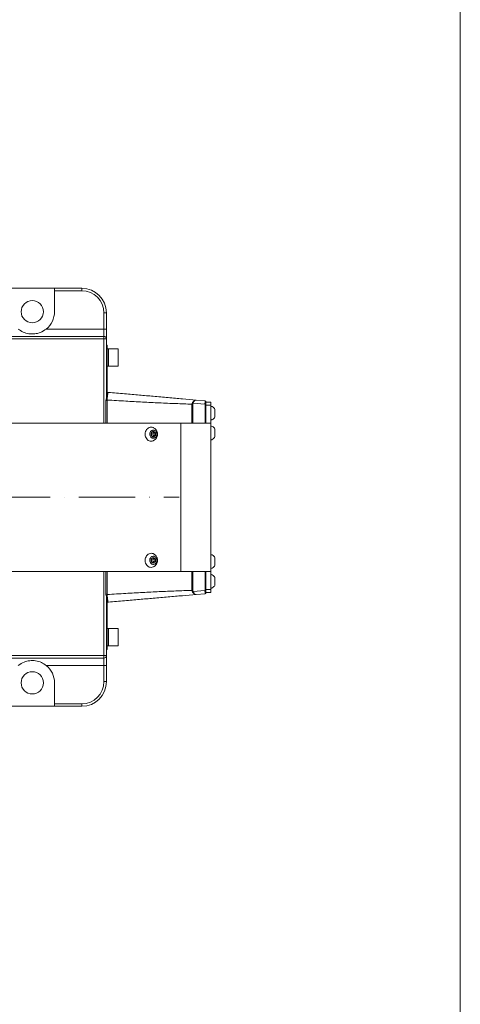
# Model space of a CAD drawing. Header units: millimetres. Extents: x -33 to 2421, y -2345 to -563.
# Tile 15 of 31: x 1025 to 1203, y -1947 to -1549. Entities that reach past the tile are written whole.
import ezdxf

# ---------------------------------------------------------------- set-up
doc = ezdxf.new("R2010")
doc.units = ezdxf.units.MM
doc.header["$LTSCALE"] = 0.3175
doc.linetypes.add('ACAD_ISO10W100', pattern=[18, 12, -3, 0, -3])
for name, color, linetype, lineweight in [('1轮廓实线层', 7, 'Continuous', 18), ('中心线', 4, 'ACAD_ISO10W100', 20), ('图框层', 7, 'Continuous', 18), ('粗实线', 7, 'Continuous', 40)]:
    doc.layers.add(name, color=color, linetype=linetype, lineweight=lineweight)

# ---------------------------------------------------------------- blocks, each defined once
blk = doc.blocks.new('ZwmFrameMain_A4^_^无分区图框^_^portrait')
at = {"layer": '1轮廓实线层'}
blk.add_line((180, 287), (180, 0), dxfattribs=at)

msp = doc.modelspace()

# ---------------------------------------------------------------- linework, layer by layer
at = {"layer": '1轮廓实线层', "lineweight": 18}
for p, q in [((1021.3362, -1657.3593), (1039.3362, -1657.3593)), ((1039.3362, -1657.3593), (1039.3362, -1658.3593)), ((1039.3362, -1657.3593), (1050.3362, -1657.3593)), ((1050.3362, -1658.3593), (1039.3362, -1658.3593)), ((1039.3362, -1666.8593), (1039.3362, -1658.3593)), ((1050.3362, -1658.3593), (1050.3362, -1657.3593)), ((1059.3362, -1673.8593), (1059.3362, -1667.3593)), ((1059.3362, -1667.3593), (1060.3362, -1667.3593)), ((1060.3362, -1667.3593), (1060.3362, -1673.8593)), ((1035.9931, -1673.8593), (1059.3362, -1673.8593)), ((1059.3362, -1676.8593), (1059.3362, -1673.8593)), ((1059.3362, -1673.8593), (1060.3362, -1673.8593)), ((1060.3362, -1673.8593), (1060.3362, -1677.8593)), ((970.8225, -1676.8593), (1059.3362, -1676.8593)), ((1059.3362, -1677.8593), (970.8225, -1677.8593)), ((1059.3362, -1677.8593), (1059.3362, -1676.8593)), ((1059.3362, -1677.8593), (1060.3362, -1677.8593)), ((1059.3362, -1711.8593), (1059.3362, -1677.8593)), ((1060.3362, -1677.8593), (1060.3362, -1701.9163)), ((1060.3362, -1680.3593), (1060.6362, -1680.3593)), ((1060.6362, -1680.3593), (1060.6362, -1685.8593)), ((1061.1362, -1681.8593), (1060.6362, -1681.8593)), ((1065.0362, -1681.8593), (1061.1362, -1681.8593)), ((1061.1362, -1681.8593), (1061.1362, -1686.6958)), ((1061.1362, -1688.8593), (1061.1362, -1681.8593)), ((1065.0362, -1688.8593), (1065.0362, -1681.8593)), ((1065.1362, -1681.9593), (1065.1362, -1688.7593)), ((1060.6362, -1685.8593), (1060.3362, -1685.8593)), ((1060.6362, -1685.8593), (1060.6362, -1699.6202)), ((1061.1362, -1686.6958), (1061.1362, -1688.8593)), ((1060.6362, -1688.8593), (1061.1362, -1688.8593)), ((1061.1362, -1688.8593), (1065.0362, -1688.8593)), ((1060.0533, -1702.882), (1060.0362, -1703.2855)), ((1060.0362, -1707.2245), (1060.0362, -1703.2855)), ((1060.6205, -1702.5537), (1060.6205, -1711.8593)), ((1060.6362, -1699.6669), (1060.6362, -1701.5692)), ((1096.5607, -1702.5548), (1100.2624, -1702.8786)), ((1100.5362, -1703.1775), (1100.5362, -1703.7827)), ((1100.5362, -1703.3593), (1102.5362, -1703.3593)), ((1100.5362, -1704.5736), (1100.5362, -1703.3593)), ((1102.5362, -1703.3593), (1102.5362, -1704.5736)), ((1060.0362, -1707.2245), (1060.0362, -1711.8593)), ((1094.9855, -1703.7778), (1094.8382, -1704.2251)), ((1094.8382, -1711.8593), (1094.8382, -1704.2251)), ((1095.3398, -1703.8088), (1095.254, -1704.1578)), ((1095.254, -1704.1578), (1095.254, -1711.8593)), ((1100.1004, -1704.1658), (1095.3398, -1703.8088)), ((1100.2362, -1704.176), (1100.1004, -1704.1658)), ((1100.2449, -1703.521), (1100.2362, -1704.176)), ((1100.2362, -1711.8593), (1100.2362, -1704.176)), ((1100.5362, -1703.7827), (1100.5362, -1704.3992)), ((1102.5362, -1704.5736), (1100.5362, -1704.5736)), ((1100.5362, -1711.8593), (1100.5362, -1704.5736)), ((1102.5362, -1704.5736), (1102.5362, -1711.8593)), ((1104.1862, -1706.1887), (1104.1862, -1709.4964)), ((1090.4122, -1711.8593), (972.134, -1711.8593)), ((1079.2726, -1715.2046), (1078.4154, -1715.782)), ((1080.1298, -1715.782), (1079.2726, -1715.2046)), ((1090.4122, -1771.8593), (1090.4122, -1711.8593)), ((1090.4122, -1711.8593), (1102.5362, -1711.8593)), ((1102.5362, -1711.8593), (1102.5362, -1771.8593)), ((1104.1862, -1714.1887), (1104.1862, -1717.4964)), ((1078.4154, -1715.782), (1078.4154, -1716.9367)), ((1078.4396, -1716.3593), (1078.4154, -1716.3344)), ((1078.4154, -1716.3843), (1078.4396, -1716.3593)), ((1078.4154, -1716.9367), (1079.2726, -1717.514)), ((1078.6245, -1715.6411), (1078.4396, -1716.3593)), ((1079.5941, -1715.782), (1078.4396, -1716.3593)), ((1078.6245, -1717.0775), (1078.4396, -1716.3593)), ((1079.5941, -1716.9367), (1078.4396, -1716.3593)), ((1079.0048, -1715.385), (1079.5941, -1715.782)), ((1079.5941, -1716.9367), (1079.0048, -1717.3336)), ((1079.2726, -1717.514), (1080.1298, -1716.9367)), ((1079.5941, -1715.782), (1080.1298, -1715.782)), ((1079.5941, -1715.782), (1079.5941, -1716.9367)), ((1079.5941, -1716.9367), (1080.1298, -1716.9367)), ((1080.1298, -1716.9367), (1080.1298, -1715.782)), ((1079.2726, -1766.2046), (1078.4154, -1766.7819)), ((1078.4154, -1766.7819), (1078.4154, -1767.9367)), ((1078.6245, -1766.6411), (1078.4396, -1767.3593)), ((1079.5941, -1766.7819), (1078.4396, -1767.3593)), ((1079.0048, -1766.385), (1079.5941, -1766.7819)), ((1080.1298, -1766.7819), (1079.2726, -1766.2046)), ((1079.5941, -1766.7819), (1080.1298, -1766.7819)), ((1079.5941, -1766.7819), (1079.5941, -1767.9367)), ((1080.1298, -1767.9367), (1080.1298, -1766.7819)), ((1104.1862, -1766.1887), (1104.1862, -1769.4964)), ((1078.4396, -1767.3593), (1078.4154, -1767.3344)), ((1078.4154, -1767.3843), (1078.4396, -1767.3593)), ((1078.4154, -1767.9367), (1079.2726, -1768.514)), ((1078.6245, -1768.0775), (1078.4396, -1767.3593)), ((1079.5941, -1767.9367), (1078.4396, -1767.3593)), ((1079.5941, -1767.9367), (1079.0048, -1768.3336)), ((1079.2726, -1768.514), (1080.1298, -1767.9367)), ((1079.5941, -1767.9367), (1080.1298, -1767.9367)), ((1090.4122, -1771.8593), (972.134, -1771.8593)), ((1059.3362, -1805.8593), (1059.3362, -1771.8593)), ((1060.0362, -1771.8593), (1060.0362, -1776.4942)), ((1060.6205, -1781.165), (1060.6205, -1771.8593)), ((1102.5362, -1771.8593), (1090.4122, -1771.8593)), ((1094.8382, -1771.8593), (1094.8382, -1779.4935)), ((1095.254, -1779.5608), (1095.254, -1771.8593)), ((1100.2362, -1771.8593), (1100.2362, -1779.5426)), ((1100.5362, -1779.145), (1100.5362, -1771.8593)), ((1102.5362, -1771.8593), (1102.5362, -1779.145)), ((1104.1862, -1774.1887), (1104.1862, -1777.4964)), ((1060.0362, -1776.4942), (1060.0362, -1780.4331)), ((1060.0362, -1780.4331), (1060.0533, -1780.8367)), ((1060.3362, -1781.8017), (1060.3362, -1805.8593)), ((1060.6362, -1782.1495), (1060.6362, -1784.0518)), ((1094.9855, -1779.9408), (1094.8382, -1779.4935)), ((1095.3398, -1779.9098), (1095.254, -1779.5608)), ((1100.1004, -1779.5528), (1095.3398, -1779.9098)), ((1096.5607, -1781.1638), (1100.2624, -1780.84)), ((1100.2362, -1779.5426), (1100.1004, -1779.5528)), ((1100.2449, -1780.1977), (1100.2362, -1779.5426)), ((1100.5362, -1779.145), (1102.5362, -1779.145)), ((1100.5362, -1780.3593), (1100.5362, -1779.145)), ((1100.5362, -1779.9359), (1100.5362, -1779.3195)), ((1100.5362, -1779.9359), (1100.5362, -1780.5411)), ((1102.5362, -1780.3593), (1100.5362, -1780.3593)), ((1102.5362, -1779.145), (1102.5362, -1780.3593)), ((1060.6362, -1784.0985), (1060.6362, -1797.8593)), ((1061.1362, -1794.8593), (1060.6362, -1794.8593)), ((1065.0362, -1794.8593), (1061.1362, -1794.8593)), ((1061.1362, -1794.8593), (1061.1362, -1801.8593)), ((1065.0362, -1798.0355), (1065.0362, -1794.8593)), ((1065.1362, -1794.9593), (1065.1362, -1798.0447)), ((1060.3362, -1797.8593), (1060.6362, -1797.8593)), ((1060.6362, -1797.8593), (1060.6362, -1803.3594)), ((1065.0362, -1801.8593), (1065.0362, -1798.0355)), ((1065.1362, -1798.0447), (1065.1362, -1801.7593)), ((1060.6362, -1801.8593), (1061.1362, -1801.8593)), ((1061.1362, -1801.8593), (1065.0362, -1801.8593)), ((970.8225, -1805.8593), (1059.3362, -1805.8593)), ((1059.3362, -1806.8593), (970.8225, -1806.8593)), ((1059.3362, -1805.8593), (1060.3362, -1805.8593)), ((1059.3362, -1806.8593), (1059.3362, -1805.8593)), ((1059.3362, -1809.8593), (1059.3362, -1806.8593)), ((1060.6362, -1803.3594), (1060.3362, -1803.3594)), ((1060.3362, -1805.8593), (1060.3362, -1809.8593)), ((1059.3362, -1809.8593), (1035.9931, -1809.8593)), ((1059.3362, -1809.8593), (1060.3362, -1809.8593)), ((1059.3362, -1816.3593), (1059.3362, -1809.8593)), ((1060.3362, -1809.8593), (1060.3362, -1816.3593)), ((1039.3362, -1825.3593), (1039.3362, -1816.8593)), ((1059.3362, -1816.3593), (1060.3362, -1816.3593)), ((1039.3362, -1826.3594), (1021.3362, -1826.3594)), ((1039.3362, -1825.3593), (1050.3362, -1825.3593)), ((1039.3362, -1825.3593), (1039.3362, -1826.3594)), ((1050.3362, -1826.3594), (1039.3362, -1826.3594)), ((1050.3362, -1825.3593), (1050.3362, -1826.3594))]:
    msp.add_line(p, q, dxfattribs=at)
for centre, radius, start, end in [((1050.3362, -1667.3593), 10, 0, 90), ((1050.3362, -1667.3593), 9, 0, 90), ((1030.3362, -1666.8593), 9, 308.942441, 0), ((1059.3362, -1677.8593), 1, 0, 90), ((1065.0362, -1681.9593), 0.1, 360, 90), ((1065.0362, -1688.7593), 0.1, 270, 360), ((1061.0362, -1700.4506), 1, 84.999999, 113.578178), ((1060.6841, -1703.3177), 0.7666, 94.761026, 145.367357), ((1100.2362, -1703.1775), 0.3, 0, 85), ((1095.2507, -1705.456), 1.2982, 89.858165, 108.529277), ((1095.0627, -1704.9351), 1.1599, 76.182027, 93.816923), ((1110.4562, -1706.147), 10.5436, 165.578077, 169.169805), ((1100.2697, -1704.4442), 0.2703, 9.586348, 97.123248), ((1100.2553, -1703.8024), 0.2816, 3.996675, 92.122882), ((1060.684, -1780.401), 0.7666, 214.63017, 265.241447), ((1095.2501, -1778.2663), 1.2946, 251.444085, 270.168472), ((1095.0628, -1778.7843), 1.159, 266.176733, 283.824317), ((1110.4737, -1777.5678), 10.5615, 190.833245, 194.418872), ((1100.2697, -1779.2744), 0.2703, 262.886365, 350.40404), ((1100.2553, -1779.9163), 0.2816, 267.879379, 356.00755), ((1100.2362, -1780.5411), 0.3, 275, 0), ((1061.0362, -1783.268), 1, 246.421822, 275.000001), ((1065.0362, -1794.9593), 0.1, 0, 90), ((1065.0362, -1801.7593), 0.1, 270, 0), ((1059.3362, -1805.8593), 1, 270, 0), ((1030.3362, -1816.8593), 9, 0, 51.057559), ((1050.3362, -1816.3593), 9, 270, 0), ((1050.3362, -1816.3593), 10, 270, 0)]:
    msp.add_arc(centre, radius, start, end, dxfattribs=at)
for points, knots in [([(1024.6794, -1673.8593), (1025.3139, -1674.2969), (1026.6296, -1675.2042), (1028.9174, -1675.8528), (1031.3717, -1675.9005), (1033.8056, -1675.3258), (1035.2293, -1674.3713), (1035.9931, -1673.8593)], [0, 0, 0, 0, 32918.13067101, 68247.0273518, 102300.78589345, 136216.59782738, 175466.99298267, 175466.99298267, 175466.99298267, 175466.99298267]), ([(1060.6204, -1702.5537), (1060.6517, -1702.0912), (1060.7139, -1701.1707), (1060.8427, -1700.1979), (1060.9821, -1699.5636), (1061.0762, -1699.4909), (1061.1234, -1699.4544)], [0, 0, 0, 0, 37446.50147499, 74521.13163446, 111304.46939016, 148150.90924572, 148150.90924572, 148150.90924572, 148150.90924572]), ([(1061.1234, -1699.4544), (1063.3104, -1699.6458), (1067.5273, -1700.0147), (1073.56, -1700.5425), (1079.4375, -1701.0567), (1085.249, -1701.5652), (1091.0628, -1702.0738), (1094.7505, -1702.3964), (1096.5607, -1702.5548)], [0, 0, 0, 0, 38171.8296177, 73598.89098212, 106289.10461195, 142631.63004899, 178270.41079379, 212633.83221771, 212633.83221771, 212633.83221771, 212633.83221771]), ([(1060.6362, -1701.5692), (1060.5439, -1701.6509), (1060.3247, -1701.8449), (1060.1277, -1702.3145), (1060.0796, -1702.6814), (1060.0533, -1702.882)], [0, 0, 0, 0, 27387.78893005, 64993.22103785, 110359.89899769, 110359.89899769, 110359.89899769, 110359.89899769]), ([(1094.8382, -1704.2251), (1092.7046, -1704.1524), (1088.3946, -1704.0055), (1081.7236, -1703.7111), (1074.9497, -1703.3745), (1067.9249, -1702.9914), (1063.1236, -1702.7037), (1060.6205, -1702.5537)], [0, 0, 0, 0, 34041.36917897, 68768.11121633, 102995.26928623, 137379.20892838, 174830.75545373, 174830.75545373, 174830.75545373, 174830.75545373]), ([(1096.5607, -1702.5548), (1096.29, -1702.5984), (1095.8831, -1702.6639), (1095.3502, -1703.1981), (1095.1071, -1703.5846), (1094.9855, -1703.7778)], [0, 0, 0, 0, 54933.33663669, 82582.60404196, 110237.08086089, 110237.08086089, 110237.08086089, 110237.08086089]), ([(1096.5607, -1702.5548), (1096.3541, -1702.604), (1096.0436, -1702.678), (1095.6283, -1703.2225), (1095.4359, -1703.6134), (1095.3398, -1703.8088)], [0, 0, 0, 0, 54930.62660734, 82581.3358181, 110236.29056811, 110236.29056811, 110236.29056811, 110236.29056811]), ([(1100.2624, -1702.8786), (1100.2597, -1702.9065), (1100.2545, -1702.9624), (1100.2481, -1703.3343), (1100.2449, -1703.521)], [0, 0, 0, 0, 41552.00353335, 83427.03413312, 83427.03413312, 83427.03413312, 83427.03413312]), ([(1104.1615, -1706.2408), (1104.0391, -1706.0562), (1103.7506, -1705.6208), (1103.1563, -1705.2206), (1102.7085, -1705.0764), (1102.5454, -1705.0239)], [0, 0, 0, 0, 35141.18589678, 82874.01490897, 110190.40959825, 110190.40959825, 110190.40959825, 110190.40959825]), ([(1102.5393, -1710.688), (1102.5859, -1710.6815), (1102.7937, -1710.6528), (1103.2265, -1710.4231), (1103.7775, -1710.0665), (1104.0507, -1709.6612), (1104.1701, -1709.4841)], [0, 0, 0, 0, 9994.50334063, 44578.54698431, 102746.67334911, 147855.02631658, 147855.02631658, 147855.02631658, 147855.02631658]), ([(1079.5803, -1718.8235), (1079.4754, -1718.9008), (1079.138, -1719.1493), (1078.4475, -1719.2537), (1077.6278, -1719.114), (1076.8903, -1718.648), (1076.3275, -1717.9284), (1076.0339, -1717.1217), (1075.96, -1716.3817), (1076.0263, -1715.6422), (1076.2962, -1714.8485), (1076.8443, -1714.1136), (1077.572, -1713.6277), (1078.3892, -1713.4637), (1079.1024, -1713.5573), (1079.4629, -1713.812), (1079.5881, -1713.9004)], [0, 0, 0, 0, 17260.55158132, 55507.21602231, 93754.72837012, 132001.11308955, 170248.28002633, 208495.23364619, 234994.30277498, 258811.65195451, 297059.59769851, 335305.58096727, 373553.37158634, 411800.03602733, 450047.04414504, 470388.92710945, 470388.92710945, 470388.92710945, 470388.92710945]), ([(1080.6869, -1716.3593), (1080.6713, -1716.5449), (1080.64, -1716.916), (1080.3962, -1717.4098), (1080.0372, -1717.7852), (1079.5889, -1717.9999), (1079.1057, -1718.0296), (1078.6412, -1717.871), (1078.2479, -1717.5419), (1077.9701, -1717.0799), (1077.8692, -1716.6596), (1077.8499, -1716.2327), (1077.9124, -1715.8024), (1078.147, -1715.3089), (1078.5085, -1714.9334), (1078.9562, -1714.7187), (1079.4395, -1714.689), (1079.9039, -1714.8476), (1080.2976, -1715.1767), (1080.5741, -1715.6388), (1080.6785, -1716.0589), (1080.6853, -1716.3015), (1080.6869, -1716.3593)], [0, 0, 0, 0, 35640.77352393, 71281.73432274, 106922.26459541, 142562.69096142, 178203.14663017, 213844.85904534, 249485.05574562, 285126.44990146, 320767.86308487, 331935.76391216, 367578.45527148, 403217.73915996, 438858.80664842, 474500.90627441, 510141.36194316, 545782.12663638, 581423.12576151, 617063.4815456, 652704.89472901, 663874.75335064, 663874.75335064, 663874.75335064, 663874.75335064]), ([(1080.9681, -1716.3593), (1080.9363, -1716.0219), (1080.8901, -1715.5313), (1080.5764, -1714.8505), (1080.2042, -1714.3067), (1079.7966, -1714.02), (1079.6019, -1713.883)], [0, 0, 0, 0, 50464.30501019, 73360.84496752, 112288.7656119, 147904.80430337, 147904.80430337, 147904.80430337, 147904.80430337]), ([(1104.1615, -1714.2408), (1104.0391, -1714.0562), (1103.7506, -1713.6208), (1103.1563, -1713.2206), (1102.7085, -1713.0764), (1102.5454, -1713.0239)], [0, 0, 0, 0, 35119.14881907, 82824.67177889, 110124.92245869, 110124.92245869, 110124.92245869, 110124.92245869]), ([(1079.5824, -1718.8267), (1079.7315, -1718.7371), (1080.1365, -1718.4937), (1080.5449, -1717.9342), (1080.894, -1717.1933), (1080.9402, -1716.6736), (1080.9681, -1716.3593)], [0, 0, 0, 0, 25921.85858906, 70449.49341555, 101057.72235311, 147872.81149143, 147872.81149143, 147872.81149143, 147872.81149143]), ([(1102.5393, -1718.688), (1102.5859, -1718.6815), (1102.7937, -1718.6527), (1103.2265, -1718.4231), (1103.7775, -1718.0665), (1104.0507, -1717.6612), (1104.1701, -1717.4841)], [0, 0, 0, 0, 9988.84626703, 44552.11993562, 102684.06458257, 147767.0108285, 147767.0108285, 147767.0108285, 147767.0108285]), ([(1079.5803, -1769.8235), (1079.4754, -1769.9008), (1079.138, -1770.1494), (1078.4475, -1770.2536), (1077.6278, -1770.1141), (1076.8903, -1769.6479), (1076.3275, -1768.9284), (1076.0339, -1768.1217), (1075.96, -1767.3817), (1076.0263, -1766.6422), (1076.2962, -1765.8485), (1076.8443, -1765.1136), (1077.572, -1764.6277), (1078.3892, -1764.4637), (1079.1024, -1764.5573), (1079.4629, -1764.812), (1079.5881, -1764.9004)], [0, 0, 0, 0, 17195.07675644, 55296.4462673, 93398.5028439, 131500.93243819, 169602.13868042, 207704.00930112, 234102.55893593, 257829.56124797, 295932.42022937, 334033.32417982, 372135.44118172, 410237.23678418, 448339.16169601, 468603.88135434, 468603.88135434, 468603.88135434, 468603.88135434]), ([(1080.6869, -1767.3593), (1080.6713, -1767.5449), (1080.64, -1767.916), (1080.3962, -1768.4098), (1080.0372, -1768.7852), (1079.5889, -1768.9999), (1079.1057, -1769.0296), (1078.6412, -1768.871), (1078.2479, -1768.5419), (1077.9701, -1768.0799), (1077.8692, -1767.6596), (1077.8499, -1767.2328), (1077.9124, -1766.8024), (1078.147, -1766.3089), (1078.5085, -1765.9333), (1078.9562, -1765.7188), (1079.4395, -1765.6891), (1079.9039, -1765.8477), (1080.2976, -1766.1767), (1080.5741, -1766.6388), (1080.6785, -1767.0589), (1080.6853, -1767.3015), (1080.6869, -1767.3593)], [0, 0, 0, 0, 35505.63771088, 71011.46198657, 106516.8573685, 142022.14923775, 177527.47029864, 213034.04334085, 248540.21946325, 284044.91146671, 319549.34768805, 330676.81152512, 366182.47696329, 401688.30123898, 437195.50180277, 472701.00846692, 508206.32952781, 543711.95844147, 579216.70794299, 614723.49356348, 650227.92978482, 661355.43669022, 661355.43669022, 661355.43669022, 661355.43669022]), ([(1080.9681, -1767.3593), (1080.9363, -1767.0219), (1080.8901, -1766.5313), (1080.5764, -1765.8505), (1080.2042, -1765.3067), (1079.7966, -1765.02), (1079.6019, -1764.883)], [0, 0, 0, 0, 50272.56976078, 73080.75394957, 111861.97859558, 147343.62216433, 147343.62216433, 147343.62216433, 147343.62216433]), ([(1104.1615, -1766.2408), (1104.0391, -1766.0562), (1103.7506, -1765.6208), (1103.1564, -1765.2206), (1102.7085, -1765.0764), (1102.5454, -1765.0239)], [0, 0, 0, 0, 34983.29036762, 82505.16510166, 109699.26922268, 109699.26922268, 109699.26922268, 109699.26922268]), ([(1079.5824, -1769.8267), (1079.7315, -1769.7371), (1080.1365, -1769.4937), (1080.5449, -1768.9342), (1080.894, -1768.1933), (1080.9402, -1767.6736), (1080.9681, -1767.3593)], [0, 0, 0, 0, 25824.36863784, 70181.96162853, 100674.10041276, 147311.63040883, 147311.63040883, 147311.63040883, 147311.63040883]), ([(1102.5393, -1770.688), (1102.5859, -1770.6816), (1102.7937, -1770.6527), (1103.2265, -1770.423), (1103.7775, -1770.0665), (1104.0507, -1769.6612), (1104.1701, -1769.4841)], [0, 0, 0, 0, 9950.23072852, 44380.72748647, 102287.94184053, 147194.92619058, 147194.92619058, 147194.92619058, 147194.92619058]), ([(1104.1615, -1774.2408), (1104.0391, -1774.0562), (1103.7506, -1773.6208), (1103.1563, -1773.2206), (1102.7085, -1773.0764), (1102.5454, -1773.0239)], [0, 0, 0, 0, 34964.70217845, 82456.09505605, 109633.78622939, 109633.78622939, 109633.78622939, 109633.78622939]), ([(1102.5393, -1778.688), (1102.5859, -1778.6815), (1102.7937, -1778.6528), (1103.2265, -1778.423), (1103.7775, -1778.0665), (1104.0507, -1777.6612), (1104.1701, -1777.4841)], [0, 0, 0, 0, 9943.64069874, 44353.71152232, 102226.57235052, 147106.91557709, 147106.91557709, 147106.91557709, 147106.91557709]), ([(1060.0533, -1780.8367), (1060.0877, -1781.085), (1060.1408, -1781.4686), (1060.3682, -1781.9202), (1060.5543, -1782.0793), (1060.6362, -1782.1495)], [0, 0, 0, 0, 55571.89621018, 85854.91885481, 109707.75733264, 109707.75733264, 109707.75733264, 109707.75733264]), ([(1060.6204, -1781.165), (1060.6517, -1781.6275), (1060.7139, -1782.548), (1060.8427, -1783.5207), (1060.9821, -1784.155), (1061.0762, -1784.2278), (1061.1234, -1784.2642)], [0, 0, 0, 0, 37217.47480433, 74064.49971664, 110623.12935923, 147244.2984719, 147244.2984719, 147244.2984719, 147244.2984719]), ([(1094.8382, -1779.4935), (1092.7046, -1779.5662), (1088.3946, -1779.7131), (1081.7236, -1780.0076), (1074.9497, -1780.3441), (1067.9249, -1780.7273), (1063.1236, -1781.015), (1060.6205, -1781.165)], [0, 0, 0, 0, 33848.16912528, 68377.81740843, 102410.71714358, 136599.50862753, 173838.4966037, 173838.4966037, 173838.4966037, 173838.4966037]), ([(1061.1234, -1784.2642), (1063.3104, -1784.0729), (1067.5273, -1783.704), (1073.56, -1783.1761), (1079.4375, -1782.6619), (1085.249, -1782.1535), (1091.0628, -1781.6449), (1094.7505, -1781.3222), (1096.5607, -1781.1638)], [0, 0, 0, 0, 37938.74393325, 73149.50245332, 105640.10236552, 141760.70116889, 177181.85270914, 211335.45402396, 211335.45402396, 211335.45402396, 211335.45402396]), ([(1096.5607, -1781.1638), (1096.29, -1781.1203), (1095.8831, -1781.0548), (1095.3502, -1780.5205), (1095.1071, -1780.134), (1094.9855, -1779.9408)], [0, 0, 0, 0, 54616.06339842, 82105.98774556, 109600.25730064, 109600.25730064, 109600.25730064, 109600.25730064]), ([(1096.5607, -1781.1638), (1096.3541, -1781.1146), (1096.0436, -1781.0407), (1095.6283, -1780.4962), (1095.4359, -1780.1053), (1095.3398, -1779.9098)], [0, 0, 0, 0, 54613.43852625, 82104.48315758, 109599.74881298, 109599.74881298, 109599.74881298, 109599.74881298]), ([(1100.2624, -1780.84), (1100.2597, -1780.8122), (1100.2545, -1780.7563), (1100.2481, -1780.3844), (1100.2449, -1780.1977)], [0, 0, 0, 0, 41312.42243336, 82946.13217833, 82946.13217833, 82946.13217833, 82946.13217833]), ([(1035.9931, -1809.8593), (1035.3585, -1809.4217), (1034.0428, -1808.5144), (1031.7551, -1807.8658), (1029.3008, -1807.8181), (1026.8669, -1808.3929), (1025.4431, -1809.3473), (1024.6794, -1809.8593)], [0, 0, 0, 0, 32592.60394324, 67572.48730867, 101289.70780409, 134870.45361535, 173732.54339273, 173732.54339273, 173732.54339273, 173732.54339273])]:
    msp.add_open_spline(points, degree=3, knots=knots, dxfattribs=at)
at = {"layer": '中心线', "lineweight": 18, "ltscale": 6}
msp.add_line((292.5654, -1741.8593), (1089.7156, -1741.8593), dxfattribs=at)
at = {"layer": '粗实线', "lineweight": 18}
for centre in [(1030.3362, -1666.8593), (1030.3362, -1816.8593)]:
    msp.add_circle(centre, 4.5, dxfattribs=at)

# ---------------------------------------------------------------- block references
at = {"layer": '图框层', "xscale": 6, "yscale": 6, "zscale": 6}
msp.add_blockref('ZwmFrameMain_A4^_^无分区图框^_^portrait', (123.4058, -2314.8165), dxfattribs=at)

doc.saveas('drawing.dxf')
